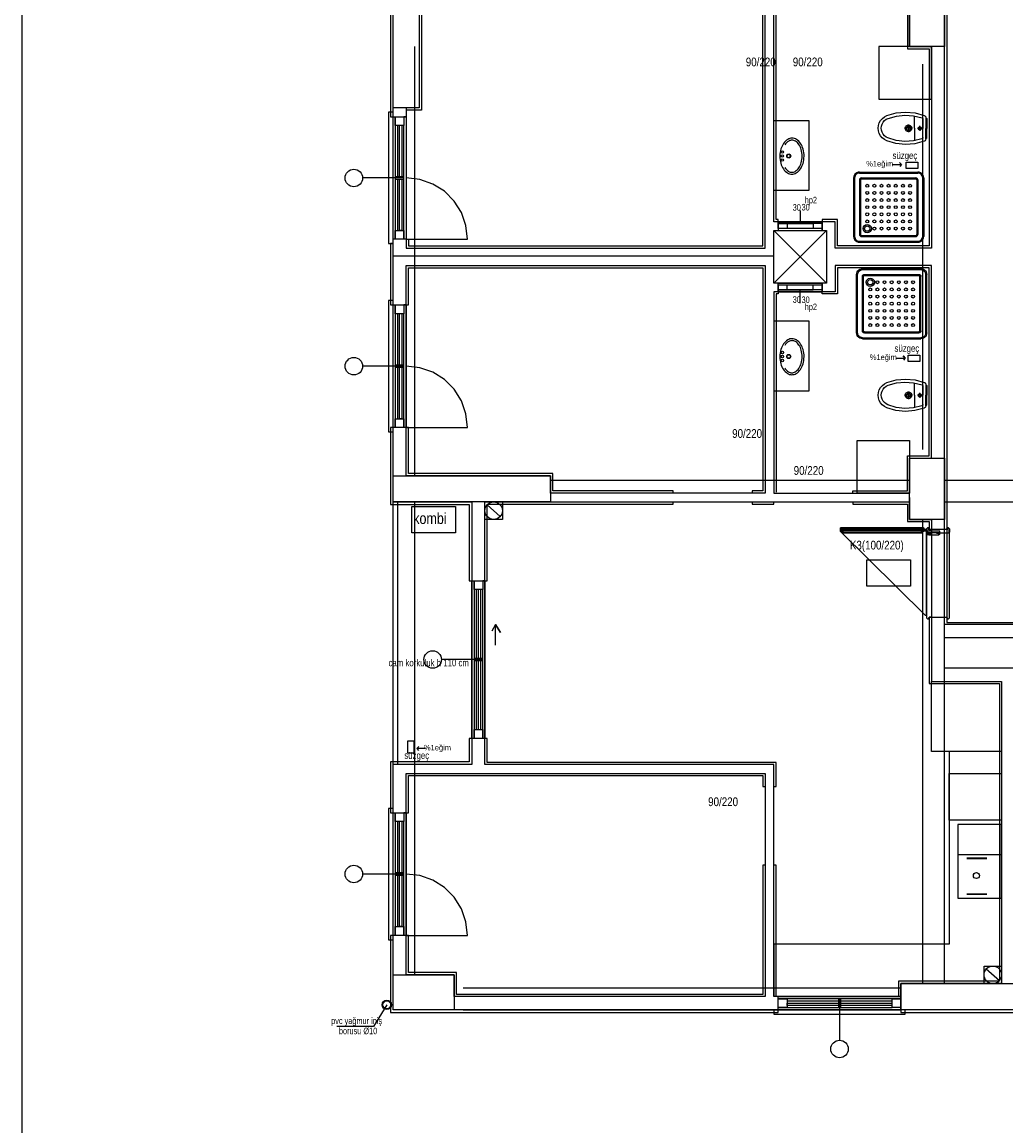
# Model space of a CAD drawing. Header units: centimetres. Extents: x 0 to 14570, y -30 to 2970.
# Tile 3 of 32: x 1150 to 1712, y 600 to 1231. Entities that reach past the tile are written whole.
import ezdxf

# ---------------------------------------------------------------- set-up
doc = ezdxf.new("R2010")
doc.units = ezdxf.units.CM
doc.layers.add('ASN-CERCEVE', color=7, linetype='CONTINUOUS')
doc.layers.add('ASN-MIMARI', color=8, linetype='CONTINUOUS')
doc.styles.get("Standard").update_dxf_attribs({"font": 'arial.ttf', "width": 0.8})

msp = doc.modelspace()

# ---------------------------------------------------------------- linework, layer by layer
at = {"layer": 'ASN-CERCEVE'}
msp.add_line((1150, 0), (1150, 2970), dxfattribs=at)
at = {"layer": 'ASN-MIMARI'}
for p, q in [((1659.65, 1170.01), (1659.69, 1177.07)), ((1664.43, 1175.23), (1664.4, 1169.99)), ((1666.18, 1175.93), (1666.15, 1169.98)), ((1666.18, 1175.73), (1666.33, 1175.73)), ((1666.68, 1175.37), (1666.65, 1169.97)), ((1658.41, 1170.02), (1653.84, 1170.04)), ((1656.15, 1170.03), (1656.14, 1167.81)), ((1656.15, 1170.03), (1656.16, 1172.25)), ((1659.65, 1170.01), (1659.62, 1162.95)), ((1663.87, 1169.99), (1661.32, 1170)), ((1662.65, 1170), (1662.66, 1171.4)), ((1662.65, 1170), (1662.65, 1168.59)), ((1664.38, 1164.74), (1664.4, 1169.99)), ((1666.12, 1164.03), (1666.15, 1169.98)), ((1666.63, 1164.57), (1666.65, 1169.97)), ((1666.12, 1164.23), (1666.27, 1164.23)), ((1624.86, 1141.66), (1624.86, 1108.3)), ((1625.41, 1141.66), (1625.41, 1108.3)), ((1628.19, 1145), (1661.55, 1145)), ((1628.19, 1144.44), (1661.55, 1144.44)), ((1629.3, 1141.66), (1660.44, 1141.66)), ((1629.3, 1141.11), (1660.44, 1141.11)), ((1664.33, 1141.66), (1664.33, 1108.3)), ((1664.89, 1141.66), (1664.89, 1108.3)), ((1628.19, 1140.55), (1628.19, 1109.42)), ((1628.75, 1140.55), (1628.75, 1109.42)), ((1661, 1140.55), (1661, 1109.42)), ((1661.55, 1140.55), (1661.55, 1109.42)), ((1594.35, 1123.12), (1594.35, 1115.61)), ((1628.19, 1105.52), (1661.55, 1105.52)), ((1628.19, 1104.97), (1661.55, 1104.97)), ((1629.3, 1108.86), (1660.44, 1108.86)), ((1629.3, 1108.3), (1660.44, 1108.3)), ((1626.59, 1053.19), (1626.59, 1086.55)), ((1627.15, 1053.19), (1627.15, 1086.55)), ((1629.93, 1089.88), (1663.29, 1089.88)), ((1629.93, 1089.33), (1663.29, 1089.33)), ((1629.93, 1054.3), (1629.93, 1085.44)), ((1630.48, 1054.3), (1630.48, 1085.44)), ((1631.04, 1086.55), (1662.18, 1086.55)), ((1631.04, 1085.99), (1662.18, 1085.99)), ((1662.73, 1054.3), (1662.73, 1085.44)), ((1663.29, 1054.3), (1663.29, 1085.44)), ((1666.07, 1053.19), (1666.07, 1086.55)), ((1666.62, 1053.19), (1666.62, 1086.55)), ((1594.35, 1070.21), (1594.35, 1077.72)), ((1631.04, 1053.74), (1662.18, 1053.74)), ((1631.04, 1053.19), (1662.18, 1053.19)), ((1629.93, 1050.41), (1663.29, 1050.41)), ((1629.93, 1049.85), (1663.29, 1049.85)), ((1659.65, 1017.58), (1659.69, 1024.64)), ((1664.43, 1022.8), (1664.4, 1017.56)), ((1666.18, 1023.5), (1666.15, 1017.55)), ((1666.18, 1023.3), (1666.33, 1023.3)), ((1666.68, 1022.95), (1666.65, 1017.55)), ((1658.41, 1017.59), (1653.84, 1017.61)), ((1656.15, 1017.6), (1656.14, 1015.38)), ((1656.15, 1017.6), (1656.16, 1019.82)), ((1659.65, 1017.58), (1659.62, 1010.52)), ((1663.87, 1017.56), (1661.32, 1017.57)), ((1662.65, 1017.57), (1662.66, 1018.97)), ((1662.65, 1017.57), (1662.65, 1016.16)), ((1664.38, 1012.31), (1664.4, 1017.56)), ((1666.12, 1011.6), (1666.15, 1017.55)), ((1666.63, 1012.15), (1666.65, 1017.55)), ((1666.12, 1011.8), (1666.27, 1011.8)), ((1618.3, 939.78), (1618.35, 939.78)), ((1663.58, 940.43), (1618.7, 940.43)), ((1663.98, 939.78), (1663.93, 939.78)), ((1665.24, 940.78), (1664.93, 940.78)), ((1665.27, 940.22), (1664.93, 940.22)), ((1666.58, 940.53), (1664.98, 940.53)), ((1665.78, 939.73), (1665.78, 941.33)), ((1666.31, 940.81), (1666.58, 940.81)), ((1666.31, 940.25), (1666.58, 940.25)), ((1667.08, 941.88), (1666.58, 941.38)), ((1666.58, 941.38), (1666.58, 890.4)), ((1666.58, 892.4), (1666.58, 939.38)), ((1667.58, 941.88), (1667.08, 941.88)), ((1668.08, 941.38), (1667.58, 941.88)), ((1668.08, 940.89), (1668.08, 941.38)), ((1678.08, 940.89), (1668.08, 940.89)), ((1678.58, 941.88), (1678.08, 941.38)), ((1678.08, 941.38), (1678.08, 940.89)), ((1679.08, 941.88), (1678.58, 941.88)), ((1679.58, 941.38), (1679.08, 941.88)), ((1679.58, 890.4), (1679.58, 941.38)), ((1666.58, 890.4), (1667.08, 889.9)), ((1667.08, 889.9), (1667.58, 889.9)), ((1667.58, 889.9), (1668.08, 890.4)), ((1668.08, 890.89), (1678.08, 890.89)), ((1668.08, 890.4), (1668.08, 890.89)), ((1678.08, 890.89), (1678.08, 890.4)), ((1678.08, 890.4), (1678.58, 889.9)), ((1678.58, 889.9), (1679.08, 889.9)), ((1679.08, 889.9), (1679.58, 890.4)), ((1684.35, 755.4), (1709.35, 755.4)), ((1700.96, 753.18), (1689.58, 753.18)), ((1700.96, 752.88), (1689.58, 752.88)), ((1689.58, 732.93), (1700.96, 732.93)), ((1689.58, 732.63), (1700.96, 732.63)), ((1358.29, 669.51), (1350.64, 657.1)), ((1350.64, 657.1), (1329.7, 657.1))]:
    msp.add_line(p, q, dxfattribs=at)
for points in [[(2066.85, 666.66), (1361.85, 666.66), (1361.85, 1424.16), (1379.85, 1424.16), (1379.85, 1659.16), (1361.85, 1659.16), (1361.85, 2399.16), (2066.85, 2399.16), (2066.85, 666.66)], [(1613.36, 1659.16), (1676.85, 1659.16), (1676.85, 2184.16), (1751.85, 2184.16), (1751.85, 886.66), (1676.85, 886.66), (1676.85, 1411.66), (1676.85, 1524.16), (1387.35, 1524.16), (1387.35, 1659.16), (1613.36, 1659.16)], [(1599.85, 1524.16), (1599.85, 1525.41), (1678.1, 1525.41), (1678.1, 1411.66), (1678.1, 887.91), (1750.6, 887.91), (1750.6, 2182.91), (1678.1, 2182.91), (1678.1, 1657.91), (1388.6, 1657.91), (1388.6, 1599.16), (1387.35, 1599.16)], [(1406.85, 1289.16), (1405.35, 1289.16), (1405.35, 1248.16), (1378.35, 1248.16), (1378.35, 1273.16), (1360.35, 1273.16), (1360.35, 1176.66), (1361.85, 1176.66)], [(1376.85, 1271.66), (1376.85, 1181.66), (1361.85, 1181.66), (1361.85, 1271.66), (1376.85, 1271.66)], [(1656.85, 1216.66), (1656.85, 1256.66), (1676.85, 1256.66), (1676.85, 1216.66), (1656.85, 1216.66)], [(1574.35, 1236.66), (1376.85, 1236.66), (1376.85, 1181.66), (1369.35, 1181.66), (1369.35, 1101.66), (1574.35, 1101.66), (1574.35, 1236.66)], [(1369.35, 1106.66), (1370.6, 1106.66), (1370.6, 1102.91), (1573.1, 1102.91), (1573.1, 1235.41), (1569.65, 1235.41), (1569.65, 1236.66)], [(1669.35, 1101.66), (1614.35, 1101.66), (1614.35, 1116.66), (1579.35, 1116.66), (1579.35, 1236.66), (1656.85, 1236.66), (1656.85, 1216.66), (1669.35, 1216.66), (1669.35, 1101.66)], [(1581.85, 1114.16), (1581.85, 1117.91), (1580.6, 1117.91), (1580.6, 1236.24)], [(1623.79, 1236.66), (1623.79, 1235.41), (1655.6, 1235.41), (1655.6, 1215.41), (1668.1, 1215.41), (1668.1, 1102.91), (1615.6, 1102.91), (1615.6, 1117.91), (1606.85, 1117.91), (1606.85, 1114.14)], [(1567.65, 1235.41), (1378.1, 1235.41), (1378.1, 1215.41), (1378.1, 1215.41), (1378.1, 1180.41), (1369.35, 1180.41)], [(1361.85, 971.66), (1361.85, 1216.66)], [(1374.35, 971.66), (1374.35, 1216.66)], [(1669.35, 1216.66), (1639.35, 1216.66), (1639.35, 1186.66), (1669.35, 1186.66), (1669.35, 1216.66)], [(1664.35, 986.66), (1664.35, 1206.66)], [(1676.85, 986.66), (1676.85, 1206.66)], [(1361.85, 1176.66), (1361.85, 1179.16), (1359.35, 1179.16), (1359.35, 1104.16), (1361.85, 1104.16), (1361.85, 1106.66)], [(1643.89, 1177.32), (1649.13, 1178.79), (1654.55, 1179.29), (1659.97, 1178.8), (1665.21, 1177.34)], [(1369.35, 1176.66), (1369.35, 1106.66), (1361.85, 1106.66), (1361.85, 1176.66), (1369.35, 1176.66), (1368.1, 1176.66), (1368.1, 1171.66), (1363.1, 1171.66), (1363.1, 1176.66), (1363.1, 1106.66), (1363.1, 1111.66), (1368.1, 1111.66), (1368.1, 1106.66), (1368.1, 1171.66), (1366.85, 1171.66), (1366.85, 1142.29)], [(1579.35, 1174.5), (1599.35, 1174.5), (1599.35, 1134.5), (1579.35, 1134.5)], [(1638.9, 1170.12), (1639.07, 1171.66), (1639.53, 1173.13), (1640.28, 1174.49), (1641.29, 1175.67), (1642.51, 1176.62), (1643.89, 1177.32)], [(1640.65, 1170.11), (1640.78, 1171.3), (1641.14, 1172.44), (1641.72, 1173.49), (1642.5, 1174.41), (1643.44, 1175.15), (1644.52, 1175.68)], [(1644.52, 1175.68), (1649.28, 1177.03), (1654.2, 1177.53), (1659.13, 1177.17), (1663.93, 1175.94)], [(1663.93, 1175.94), (1664.07, 1175.88), (1664.19, 1175.78), (1664.29, 1175.67), (1664.37, 1175.53), (1664.41, 1175.39), (1664.43, 1175.23)], [(1665.21, 1177.34), (1665.49, 1177.2), (1665.72, 1177.01), (1665.92, 1176.78), (1666.07, 1176.52), (1666.15, 1176.23), (1666.18, 1175.93)], [(1666.33, 1175.73), (1666.41, 1175.72), (1666.48, 1175.69), (1666.55, 1175.65), (1666.61, 1175.59), (1666.65, 1175.53), (1666.67, 1175.45), (1666.68, 1175.37)], [(1365.6, 1142.29), (1365.6, 1171.66), (1364.35, 1171.66), (1364.35, 1142.29)], [(1643.82, 1162.86), (1642.44, 1163.57), (1641.23, 1164.54), (1640.24, 1165.73), (1639.5, 1167.09), (1639.05, 1168.57), (1638.9, 1170.12)], [(1644.46, 1164.49), (1643.39, 1165.04), (1642.46, 1165.79), (1641.69, 1166.71), (1641.12, 1167.77), (1640.77, 1168.91), (1640.65, 1170.11)], [(1654.28, 1170.04), (1654.32, 1170.43), (1654.44, 1170.8), (1654.64, 1171.14), (1654.91, 1171.43), (1655.22, 1171.66), (1655.58, 1171.81), (1655.97, 1171.89), (1656.36, 1171.89), (1656.74, 1171.81), (1657.1, 1171.65), (1657.41, 1171.42), (1657.68, 1171.12), (1657.87, 1170.78), (1657.99, 1170.41), (1658.03, 1170.02)], [(1658.03, 1170.02), (1657.99, 1169.63), (1657.86, 1169.26), (1657.66, 1168.92), (1657.4, 1168.63), (1657.08, 1168.4), (1656.72, 1168.24), (1656.34, 1168.16), (1655.95, 1168.16), (1655.56, 1168.25), (1655.21, 1168.41), (1654.89, 1168.64), (1654.63, 1168.93), (1654.44, 1169.27), (1654.32, 1169.65), (1654.28, 1170.04)], [(1655, 1170.03), (1655.03, 1170.27), (1655.1, 1170.5), (1655.23, 1170.71), (1655.39, 1170.89), (1655.58, 1171.03), (1655.8, 1171.12), (1656.04, 1171.17), (1656.28, 1171.17), (1656.51, 1171.12), (1656.73, 1171.02), (1656.93, 1170.88), (1657.09, 1170.7), (1657.21, 1170.49), (1657.28, 1170.26), (1657.3, 1170.02)], [(1657.3, 1170.02), (1657.28, 1169.78), (1657.2, 1169.55), (1657.08, 1169.35), (1656.92, 1169.17), (1656.72, 1169.03), (1656.5, 1168.93), (1656.27, 1168.88), (1656.03, 1168.88), (1655.79, 1168.94), (1655.57, 1169.04), (1655.38, 1169.18), (1655.22, 1169.36), (1655.1, 1169.57), (1655.03, 1169.79), (1655, 1170.03)], [(1661.78, 1170), (1661.8, 1170.18), (1661.86, 1170.35), (1661.95, 1170.51), (1662.07, 1170.65), (1662.22, 1170.76), (1662.39, 1170.83), (1662.57, 1170.87), (1662.75, 1170.86), (1662.93, 1170.83), (1663.09, 1170.75), (1663.24, 1170.64), (1663.36, 1170.51), (1663.45, 1170.35), (1663.51, 1170.17), (1663.53, 1169.99)], [(1663.53, 1169.99), (1663.51, 1169.81), (1663.45, 1169.64), (1663.36, 1169.48), (1663.24, 1169.34), (1663.09, 1169.24), (1662.92, 1169.16), (1662.74, 1169.12), (1662.56, 1169.13), (1662.38, 1169.16), (1662.21, 1169.24), (1662.06, 1169.35), (1661.94, 1169.48), (1661.85, 1169.64), (1661.8, 1169.82), (1661.78, 1170)], [(1584.85, 1161.39), (1584.39, 1160.65), (1583.98, 1159.86), (1583.64, 1159.06), (1583.37, 1158.22)], [(1587.26, 1163.68), (1586.57, 1163.21), (1585.94, 1162.66), (1585.36, 1162.06), (1584.85, 1161.39)], [(1587.83, 1162.75), (1587.18, 1162.3), (1586.58, 1161.77), (1586.06, 1161.18), (1585.6, 1160.53)], [(1589.75, 1164.37), (1589.1, 1164.33), (1588.46, 1164.2), (1587.84, 1163.98), (1587.26, 1163.68)], [(1589.74, 1163.27), (1589.24, 1163.24), (1588.75, 1163.14), (1588.28, 1162.98), (1587.83, 1162.75)], [(1591.64, 1162.72), (1591.2, 1162.96), (1590.73, 1163.13), (1590.24, 1163.24), (1589.74, 1163.27)], [(1592.22, 1163.65), (1591.64, 1163.95), (1591.03, 1164.18), (1590.4, 1164.32), (1589.75, 1164.37)], [(1593.68, 1160.72), (1593.26, 1161.3), (1592.77, 1161.83), (1592.23, 1162.31), (1591.64, 1162.72)], [(1594.6, 1161.32), (1594.1, 1162), (1593.53, 1162.61), (1592.9, 1163.16), (1592.22, 1163.65)], [(1594.98, 1157.85), (1594.74, 1158.6), (1594.45, 1159.34), (1594.09, 1160.04), (1593.68, 1160.72)], [(1596.04, 1158.13), (1595.77, 1158.97), (1595.44, 1159.79), (1595.05, 1160.57), (1594.6, 1161.32)], [(1665.14, 1162.63), (1659.88, 1161.22), (1654.46, 1160.79), (1649.04, 1161.34), (1643.82, 1162.86)], [(1663.87, 1164.03), (1659.06, 1162.86), (1654.12, 1162.54), (1649.21, 1163.09), (1644.46, 1164.49)], [(1664.38, 1164.74), (1664.36, 1164.59), (1664.31, 1164.44), (1664.23, 1164.31), (1664.13, 1164.19), (1664.01, 1164.1), (1663.87, 1164.03)], [(1666.12, 1164.03), (1666.09, 1163.73), (1666, 1163.44), (1665.85, 1163.17), (1665.65, 1162.94), (1665.41, 1162.76), (1665.14, 1162.63)], [(1666.63, 1164.57), (1666.62, 1164.5), (1666.59, 1164.42), (1666.55, 1164.36), (1666.49, 1164.3), (1666.43, 1164.26), (1666.35, 1164.23), (1666.27, 1164.23)], [(1583.37, 1158.22), (1583.12, 1157.22), (1582.94, 1156.2), (1582.83, 1155.17), (1582.79, 1154.14)], [(1582.79, 1154.14), (1582.81, 1153.1), (1582.91, 1152.07), (1583.08, 1151.05), (1583.31, 1150.04)], [(1594.93, 1150.26), (1595.16, 1151.19), (1595.33, 1152.13), (1595.43, 1153.09), (1595.47, 1154.05)], [(1595.47, 1154.05), (1595.45, 1155.01), (1595.36, 1155.96), (1595.2, 1156.91), (1594.98, 1157.85)], [(1595.98, 1149.96), (1596.23, 1150.96), (1596.41, 1151.98), (1596.52, 1153.01), (1596.57, 1154.04)], [(1596.57, 1154.04), (1596.54, 1155.07), (1596.44, 1156.1), (1596.27, 1157.13), (1596.04, 1158.13)], [(1583.31, 1150.04), (1583.58, 1149.21), (1583.91, 1148.39), (1584.3, 1147.61), (1584.75, 1146.85)], [(1585.51, 1147.7), (1585.96, 1147.05), (1586.48, 1146.45), (1587.07, 1145.92), (1587.71, 1145.46)], [(1591.52, 1145.43), (1592.11, 1145.84), (1592.66, 1146.31), (1593.16, 1146.83), (1593.59, 1147.4)], [(1593.59, 1147.4), (1594.01, 1148.07), (1594.37, 1148.78), (1594.68, 1149.5), (1594.93, 1150.26)], [(1594.5, 1146.79), (1594.96, 1147.53), (1595.37, 1148.31), (1595.71, 1149.12), (1595.98, 1149.96)], [(1647.35, 1149.33), (1652.22, 1149.33), (1651.09, 1150.53), (1652.22, 1149.33), (1651.25, 1148.16)], [(1654.82, 1150.68), (1661.53, 1150.68), (1661.53, 1146.99), (1654.82, 1146.99), (1654.82, 1150.68)], [(1368.1, 1141.66), (1344.48, 1141.66)], [(1368.1, 1142.29), (1363.1, 1142.29), (1363.1, 1141.04), (1368.1, 1141.04), (1368.1, 1142.29)], [(1364.35, 1141.04), (1364.35, 1111.66)], [(1366.85, 1141.04), (1366.85, 1111.66), (1365.6, 1111.66), (1365.6, 1141.04)], [(1404.35, 1106.66), (1403.48, 1114.45), (1400.89, 1121.85), (1396.72, 1128.49), (1391.18, 1134.03), (1384.54, 1138.2), (1377.14, 1140.79), (1369.35, 1141.66)], [(1584.75, 1146.85), (1585.25, 1146.18), (1585.82, 1145.57), (1586.45, 1145.01), (1587.13, 1144.53)], [(1587.13, 1144.53), (1587.71, 1144.22), (1588.32, 1144), (1588.95, 1143.86), (1589.6, 1143.81)], [(1587.71, 1145.46), (1588.15, 1145.22), (1588.62, 1145.05), (1589.11, 1144.94), (1589.61, 1144.9)], [(1589.6, 1143.81), (1590.25, 1143.85), (1590.89, 1143.98), (1591.51, 1144.2), (1592.09, 1144.5)], [(1589.61, 1144.9), (1590.11, 1144.93), (1590.6, 1145.03), (1591.07, 1145.2), (1591.52, 1145.43)], [(1592.09, 1144.5), (1592.78, 1144.97), (1593.41, 1145.51), (1593.99, 1146.12), (1594.5, 1146.79)], [(1628.19, 1145), (1627.45, 1144.92), (1626.75, 1144.67), (1626.11, 1144.27), (1625.58, 1143.74), (1625.19, 1143.11), (1624.94, 1142.41), (1624.86, 1141.66)], [(1628.19, 1144.44), (1627.57, 1144.37), (1626.99, 1144.17), (1626.46, 1143.84), (1626.02, 1143.4), (1625.69, 1142.87), (1625.48, 1142.28), (1625.41, 1141.66)], [(1629.3, 1141.66), (1629.06, 1141.64), (1628.82, 1141.55), (1628.61, 1141.42), (1628.44, 1141.25), (1628.3, 1141.04), (1628.22, 1140.8), (1628.19, 1140.55)], [(1629.3, 1141.11), (1629.18, 1141.09), (1629.06, 1141.05), (1628.96, 1140.99), (1628.87, 1140.9), (1628.8, 1140.79), (1628.76, 1140.68), (1628.75, 1140.55)], [(1661.55, 1140.55), (1661.52, 1140.8), (1661.44, 1141.04), (1661.31, 1141.25), (1661.13, 1141.42), (1660.92, 1141.55), (1660.69, 1141.64), (1660.44, 1141.66)], [(1661, 1140.55), (1660.98, 1140.68), (1660.94, 1140.79), (1660.88, 1140.9), (1660.79, 1140.99), (1660.68, 1141.05), (1660.56, 1141.09), (1660.44, 1141.11)], [(1664.89, 1141.66), (1664.81, 1142.41), (1664.56, 1143.11), (1664.16, 1143.74), (1663.63, 1144.27), (1663, 1144.67), (1662.3, 1144.92), (1661.55, 1145)], [(1664.33, 1141.66), (1664.26, 1142.28), (1664.06, 1142.87), (1663.73, 1143.4), (1663.29, 1143.84), (1662.76, 1144.17), (1662.17, 1144.37), (1661.55, 1144.44)], [(1606.85, 1116.66), (1606.85, 1116.66), (1606.85, 1111.66), (1606.85, 1112.86), (1581.85, 1112.86), (1581.86, 1116.66), (1606.85, 1116.66)], [(1581.85, 1111.66), (1606.85, 1111.66), (1606.85, 1116.64), (1581.85, 1116.66), (1581.85, 1111.66)], [(1579.35, 1111.66), (1609.35, 1111.66), (1609.35, 1081.66), (1579.35, 1081.66), (1579.35, 1111.66), (1609.35, 1081.66), (1579.35, 1081.66), (1609.35, 1111.66)], [(1581.85, 1115.64), (1581.86, 1115.64)], [(1601.85, 1115.64), (1581.85, 1115.59)], [(1581.85, 1115.59), (1586.85, 1115.59), (1586.85, 1112.86)], [(1586.85, 1115.64), (1601.85, 1115.64)], [(1606.85, 1115.64), (1601.85, 1115.64), (1601.85, 1112.86)], [(1628.19, 1109.42), (1628.22, 1109.17), (1628.3, 1108.93), (1628.44, 1108.72), (1628.61, 1108.55), (1628.82, 1108.41), (1629.06, 1108.33), (1629.3, 1108.3)], [(1628.75, 1109.42), (1628.76, 1109.29), (1628.8, 1109.18), (1628.87, 1109.07), (1628.96, 1108.98), (1629.06, 1108.92), (1629.18, 1108.87), (1629.3, 1108.86)], [(1660.44, 1108.86), (1660.56, 1108.87), (1660.68, 1108.92), (1660.79, 1108.98), (1660.88, 1109.07), (1660.94, 1109.18), (1660.98, 1109.29), (1661, 1109.42)], [(1660.44, 1108.3), (1660.69, 1108.33), (1660.92, 1108.41), (1661.13, 1108.55), (1661.31, 1108.72), (1661.44, 1108.93), (1661.52, 1109.17), (1661.55, 1109.42)], [(1361.85, 1104.16), (1360.35, 1104.16), (1360.35, 1069.16), (1361.85, 1069.16)], [(1369.35, 1106.66), (1404.35, 1106.66)], [(1624.86, 1108.3), (1624.94, 1107.56), (1625.19, 1106.86), (1625.58, 1106.22), (1626.11, 1105.7), (1626.75, 1105.3), (1627.45, 1105.05), (1628.19, 1104.97)], [(1625.41, 1108.3), (1625.48, 1107.69), (1625.69, 1107.1), (1626.02, 1106.57), (1626.46, 1106.13), (1626.99, 1105.8), (1627.57, 1105.59), (1628.19, 1105.52)], [(1661.55, 1104.97), (1662.3, 1105.05), (1663, 1105.3), (1663.63, 1105.7), (1664.16, 1106.22), (1664.56, 1106.86), (1664.81, 1107.56), (1664.89, 1108.3)], [(1661.55, 1105.52), (1662.17, 1105.59), (1662.76, 1105.8), (1663.29, 1106.13), (1663.73, 1106.57), (1664.06, 1107.1), (1664.26, 1107.69), (1664.33, 1108.3)], [(1579.35, 1097.02), (1361.85, 1097.02)], [(1574.35, 1091.66), (1574.35, 961.66), (1451.85, 961.66), (1451.85, 971.66), (1369.35, 971.66), (1369.35, 1091.66), (1421.85, 1091.66), (1421.85, 1091.66), (1574.35, 1091.66)], [(1669.35, 1091.66), (1614.35, 1091.66), (1614.35, 1076.66), (1579.35, 1076.66), (1579.35, 961.66), (1656.85, 961.66), (1656.85, 981.66), (1669.35, 981.66), (1669.35, 1091.66)], [(1369.35, 1069.16), (1370.6, 1069.16), (1370.6, 1090.41), (1421.85, 1090.41), (1573.1, 1090.41), (1573.1, 962.91), (1566.85, 962.91), (1566.85, 961.66)], [(1624.35, 961.66), (1624.36, 962.91), (1655.6, 962.91), (1655.6, 982.91), (1668.1, 982.91), (1668.1, 1090.41), (1615.6, 1090.41), (1615.6, 1075.41), (1606.85, 1075.41), (1606.85, 1076.69)], [(1626.59, 1086.55), (1626.68, 1087.29), (1626.92, 1087.99), (1627.32, 1088.63), (1627.85, 1089.16), (1628.48, 1089.55), (1629.19, 1089.8), (1629.93, 1089.88)], [(1627.15, 1086.55), (1627.22, 1087.17), (1627.42, 1087.75), (1627.76, 1088.28), (1628.2, 1088.72), (1628.72, 1089.05), (1629.31, 1089.26), (1629.93, 1089.33)], [(1629.93, 1085.44), (1629.96, 1085.68), (1630.04, 1085.92), (1630.17, 1086.13), (1630.35, 1086.3), (1630.56, 1086.44), (1630.79, 1086.52), (1631.04, 1086.55)], [(1630.48, 1085.44), (1630.5, 1085.56), (1630.54, 1085.68), (1630.61, 1085.78), (1630.69, 1085.87), (1630.8, 1085.94), (1630.92, 1085.98), (1631.04, 1085.99)], [(1662.18, 1086.55), (1662.42, 1086.52), (1662.66, 1086.44), (1662.87, 1086.3), (1663.05, 1086.13), (1663.18, 1085.92), (1663.26, 1085.68), (1663.29, 1085.44)], [(1662.18, 1085.99), (1662.3, 1085.98), (1662.42, 1085.94), (1662.52, 1085.87), (1662.61, 1085.78), (1662.68, 1085.68), (1662.72, 1085.56), (1662.73, 1085.44)], [(1663.29, 1089.88), (1664.03, 1089.8), (1664.74, 1089.55), (1665.37, 1089.16), (1665.9, 1088.63), (1666.29, 1087.99), (1666.54, 1087.29), (1666.62, 1086.55)], [(1663.29, 1089.33), (1663.91, 1089.26), (1664.49, 1089.05), (1665.02, 1088.72), (1665.46, 1088.28), (1665.79, 1087.75), (1666, 1087.17), (1666.07, 1086.55)], [(1606.85, 1076.66), (1606.85, 1076.66), (1606.85, 1081.66), (1606.85, 1080.47), (1581.85, 1080.47), (1581.86, 1076.66), (1606.85, 1076.66)], [(1581.85, 1081.66), (1606.85, 1081.66), (1606.85, 1076.69), (1581.85, 1076.66), (1581.85, 1081.66)], [(1581.85, 1077.74), (1586.85, 1077.74), (1586.85, 1080.47)], [(1606.85, 1077.69), (1601.85, 1077.69), (1601.85, 1080.47)], [(1361.85, 1069.16), (1361.85, 1071.66), (1359.35, 1071.66), (1359.35, 996.66), (1361.85, 996.66), (1361.85, 999.16)], [(1581.86, 1076.66), (1581.86, 1075.41), (1580.6, 1075.41), (1580.6, 962.32)], [(1601.85, 1077.69), (1581.85, 1077.74)], [(1581.85, 1077.69), (1581.86, 1077.69)], [(1586.85, 1077.69), (1601.85, 1077.69)], [(1369.35, 1069.16), (1369.35, 999.16), (1361.85, 999.16), (1361.85, 1069.16), (1369.35, 1069.16), (1368.1, 1069.16), (1368.1, 1064.16), (1363.1, 1064.16), (1363.1, 1069.16), (1363.1, 999.16), (1363.1, 1004.16), (1368.1, 1004.16), (1368.1, 999.16), (1368.1, 1064.16), (1366.85, 1064.16), (1366.85, 1034.79)], [(1365.6, 1034.79), (1365.6, 1064.16), (1364.35, 1064.16), (1364.35, 1034.79)], [(1579.35, 1060.01), (1599.35, 1060.01), (1599.35, 1020.01), (1579.35, 1020.01)], [(1629.93, 1049.85), (1629.19, 1049.93), (1628.48, 1050.18), (1627.85, 1050.58), (1627.32, 1051.11), (1626.92, 1051.74), (1626.68, 1052.44), (1626.59, 1053.19)], [(1629.93, 1050.41), (1629.31, 1050.48), (1628.72, 1050.68), (1628.2, 1051.01), (1627.76, 1051.45), (1627.42, 1051.98), (1627.22, 1052.57), (1627.15, 1053.19)], [(1631.04, 1053.19), (1630.79, 1053.22), (1630.56, 1053.3), (1630.35, 1053.43), (1630.17, 1053.61), (1630.04, 1053.82), (1629.96, 1054.05), (1629.93, 1054.3)], [(1631.04, 1053.74), (1630.92, 1053.76), (1630.8, 1053.8), (1630.69, 1053.86), (1630.61, 1053.95), (1630.54, 1054.06), (1630.5, 1054.18), (1630.48, 1054.3)], [(1662.73, 1054.3), (1662.72, 1054.18), (1662.68, 1054.06), (1662.61, 1053.95), (1662.52, 1053.86), (1662.42, 1053.8), (1662.3, 1053.76), (1662.18, 1053.74)], [(1663.29, 1054.3), (1663.26, 1054.05), (1663.18, 1053.82), (1663.05, 1053.61), (1662.87, 1053.43), (1662.66, 1053.3), (1662.42, 1053.22), (1662.18, 1053.19)], [(1666.62, 1053.19), (1666.54, 1052.44), (1666.29, 1051.74), (1665.9, 1051.11), (1665.37, 1050.58), (1664.74, 1050.18), (1664.03, 1049.93), (1663.29, 1049.85)], [(1666.07, 1053.19), (1666, 1052.57), (1665.79, 1051.98), (1665.46, 1051.45), (1665.02, 1051.01), (1664.49, 1050.68), (1663.91, 1050.48), (1663.29, 1050.41)], [(1584.85, 1046.9), (1584.39, 1046.16), (1583.98, 1045.37), (1583.64, 1044.57), (1583.37, 1043.73)], [(1587.26, 1049.19), (1586.57, 1048.72), (1585.94, 1048.17), (1585.36, 1047.57), (1584.85, 1046.9)], [(1587.83, 1048.26), (1587.18, 1047.81), (1586.58, 1047.28), (1586.06, 1046.69), (1585.6, 1046.04)], [(1589.75, 1049.88), (1589.1, 1049.84), (1588.46, 1049.71), (1587.84, 1049.49), (1587.26, 1049.19)], [(1589.74, 1048.78), (1589.24, 1048.75), (1588.75, 1048.65), (1588.28, 1048.49), (1587.83, 1048.26)], [(1591.64, 1048.23), (1591.2, 1048.47), (1590.73, 1048.64), (1590.24, 1048.75), (1589.74, 1048.78)], [(1592.22, 1049.16), (1591.64, 1049.46), (1591.03, 1049.69), (1590.4, 1049.83), (1589.75, 1049.88)], [(1593.68, 1046.23), (1593.26, 1046.81), (1592.77, 1047.34), (1592.23, 1047.82), (1591.64, 1048.23)], [(1594.6, 1046.83), (1594.1, 1047.51), (1593.53, 1048.12), (1592.9, 1048.67), (1592.22, 1049.16)], [(1596.04, 1043.64), (1595.77, 1044.48), (1595.44, 1045.3), (1595.05, 1046.08), (1594.6, 1046.83)], [(1583.37, 1043.73), (1583.12, 1042.73), (1582.94, 1041.71), (1582.83, 1040.68), (1582.79, 1039.65)], [(1594.98, 1043.36), (1594.74, 1044.11), (1594.45, 1044.85), (1594.09, 1045.55), (1593.68, 1046.23)], [(1595.47, 1039.56), (1595.45, 1040.52), (1595.36, 1041.47), (1595.2, 1042.42), (1594.98, 1043.36)], [(1596.57, 1039.55), (1596.54, 1040.59), (1596.44, 1041.61), (1596.27, 1042.64), (1596.04, 1043.64)], [(1655.96, 1040.56), (1662.66, 1040.56), (1662.66, 1036.87), (1655.96, 1036.87), (1655.96, 1040.56)], [(1368.1, 1034.16), (1344.48, 1034.16)], [(1368.1, 1034.79), (1363.1, 1034.79), (1363.1, 1033.54), (1368.1, 1033.54), (1368.1, 1034.79)], [(1404.35, 999.16), (1403.48, 1006.95), (1400.89, 1014.35), (1396.72, 1020.99), (1391.18, 1026.53), (1384.54, 1030.7), (1377.14, 1033.29), (1369.35, 1034.16)], [(1582.79, 1039.65), (1582.81, 1038.61), (1582.91, 1037.58), (1583.08, 1036.56), (1583.31, 1035.55)], [(1583.31, 1035.55), (1583.58, 1034.72), (1583.91, 1033.9), (1584.3, 1033.12), (1584.75, 1032.36)], [(1593.59, 1032.91), (1594.01, 1033.58), (1594.37, 1034.29), (1594.68, 1035.01), (1594.93, 1035.77)], [(1594.5, 1032.3), (1594.96, 1033.04), (1595.37, 1033.82), (1595.71, 1034.63), (1595.98, 1035.47)], [(1594.93, 1035.77), (1595.16, 1036.7), (1595.33, 1037.64), (1595.43, 1038.6), (1595.47, 1039.56)], [(1595.98, 1035.47), (1596.23, 1036.47), (1596.41, 1037.49), (1596.52, 1038.52), (1596.57, 1039.55)], [(1649.41, 1038.82), (1654.28, 1038.82), (1653.15, 1040.01), (1654.28, 1038.82), (1653.31, 1037.65)], [(1364.35, 1033.54), (1364.35, 1004.16)], [(1366.85, 1033.54), (1366.85, 1004.16), (1365.6, 1004.16), (1365.6, 1033.54)], [(1584.75, 1032.36), (1585.25, 1031.69), (1585.82, 1031.08), (1586.45, 1030.52), (1587.13, 1030.04)], [(1585.51, 1033.21), (1585.96, 1032.56), (1586.48, 1031.96), (1587.07, 1031.43), (1587.71, 1030.97)], [(1587.13, 1030.04), (1587.71, 1029.73), (1588.32, 1029.51), (1588.95, 1029.37), (1589.6, 1029.32)], [(1587.71, 1030.97), (1588.15, 1030.73), (1588.62, 1030.56), (1589.11, 1030.45), (1589.61, 1030.41)], [(1589.6, 1029.32), (1590.25, 1029.36), (1590.89, 1029.49), (1591.51, 1029.71), (1592.09, 1030.01)], [(1589.61, 1030.41), (1590.11, 1030.44), (1590.6, 1030.54), (1591.07, 1030.71), (1591.52, 1030.94)], [(1591.52, 1030.94), (1592.11, 1031.35), (1592.66, 1031.82), (1593.16, 1032.34), (1593.59, 1032.91)], [(1592.09, 1030.01), (1592.78, 1030.48), (1593.41, 1031.02), (1593.99, 1031.63), (1594.5, 1032.3)], [(1638.9, 1017.69), (1639.07, 1019.23), (1639.53, 1020.7), (1640.28, 1022.06), (1641.29, 1023.24), (1642.51, 1024.19), (1643.89, 1024.89)], [(1640.65, 1017.68), (1640.78, 1018.87), (1641.14, 1020.01), (1641.72, 1021.06), (1642.5, 1021.98), (1643.44, 1022.72), (1644.52, 1023.25)], [(1643.89, 1024.89), (1649.13, 1026.36), (1654.55, 1026.86), (1659.97, 1026.37), (1665.21, 1024.91)], [(1644.52, 1023.25), (1649.28, 1024.6), (1654.2, 1025.1), (1659.13, 1024.74), (1663.93, 1023.51)], [(1663.93, 1023.51), (1664.07, 1023.45), (1664.19, 1023.36), (1664.29, 1023.24), (1664.37, 1023.1), (1664.41, 1022.96), (1664.43, 1022.8)], [(1665.21, 1024.91), (1665.49, 1024.77), (1665.72, 1024.59), (1665.92, 1024.35), (1666.07, 1024.09), (1666.15, 1023.8), (1666.18, 1023.5)], [(1666.33, 1023.3), (1666.41, 1023.29), (1666.48, 1023.26), (1666.55, 1023.22), (1666.61, 1023.16), (1666.65, 1023.1), (1666.67, 1023.02), (1666.68, 1022.95)], [(1643.82, 1010.43), (1642.44, 1011.14), (1641.23, 1012.11), (1640.24, 1013.3), (1639.5, 1014.66), (1639.05, 1016.14), (1638.9, 1017.69)], [(1644.46, 1012.06), (1643.39, 1012.61), (1642.46, 1013.36), (1641.69, 1014.28), (1641.12, 1015.34), (1640.77, 1016.48), (1640.65, 1017.68)], [(1654.28, 1017.61), (1654.32, 1018), (1654.44, 1018.37), (1654.64, 1018.71), (1654.91, 1019), (1655.22, 1019.23), (1655.58, 1019.38), (1655.97, 1019.46), (1656.36, 1019.46), (1656.74, 1019.38), (1657.1, 1019.22), (1657.41, 1018.99), (1657.68, 1018.69), (1657.87, 1018.35), (1657.99, 1017.98), (1658.03, 1017.59)], [(1658.03, 1017.59), (1657.99, 1017.2), (1657.86, 1016.83), (1657.66, 1016.49), (1657.4, 1016.2), (1657.08, 1015.97), (1656.72, 1015.81), (1656.34, 1015.73), (1655.95, 1015.73), (1655.56, 1015.82), (1655.21, 1015.98), (1654.89, 1016.21), (1654.63, 1016.5), (1654.44, 1016.84), (1654.32, 1017.22), (1654.28, 1017.61)], [(1655, 1017.6), (1655.03, 1017.84), (1655.1, 1018.07), (1655.23, 1018.28), (1655.39, 1018.46), (1655.58, 1018.6), (1655.8, 1018.69), (1656.04, 1018.74), (1656.28, 1018.74), (1656.51, 1018.69), (1656.73, 1018.59), (1656.93, 1018.45), (1657.09, 1018.27), (1657.21, 1018.06), (1657.28, 1017.83), (1657.3, 1017.59)], [(1657.3, 1017.59), (1657.28, 1017.35), (1657.2, 1017.13), (1657.08, 1016.92), (1656.92, 1016.74), (1656.72, 1016.6), (1656.5, 1016.5), (1656.27, 1016.45), (1656.03, 1016.46), (1655.79, 1016.51), (1655.57, 1016.61), (1655.38, 1016.75), (1655.22, 1016.93), (1655.1, 1017.14), (1655.03, 1017.37), (1655, 1017.6)], [(1661.78, 1017.57), (1661.8, 1017.75), (1661.86, 1017.93), (1661.95, 1018.08), (1662.07, 1018.22), (1662.22, 1018.33), (1662.39, 1018.4), (1662.57, 1018.44), (1662.75, 1018.44), (1662.93, 1018.4), (1663.09, 1018.32), (1663.24, 1018.21), (1663.36, 1018.08), (1663.45, 1017.92), (1663.51, 1017.74), (1663.53, 1017.56)], [(1663.53, 1017.56), (1663.51, 1017.38), (1663.45, 1017.21), (1663.36, 1017.05), (1663.24, 1016.91), (1663.09, 1016.81), (1662.92, 1016.73), (1662.74, 1016.69), (1662.56, 1016.7), (1662.38, 1016.73), (1662.21, 1016.81), (1662.06, 1016.92), (1661.94, 1017.05), (1661.85, 1017.21), (1661.8, 1017.39), (1661.78, 1017.57)], [(1665.14, 1010.2), (1659.88, 1008.79), (1654.46, 1008.36), (1649.04, 1008.91), (1643.82, 1010.43)], [(1663.87, 1011.6), (1659.06, 1010.43), (1654.12, 1010.11), (1649.21, 1010.66), (1644.46, 1012.06)], [(1664.38, 1012.31), (1664.36, 1012.16), (1664.31, 1012.01), (1664.23, 1011.88), (1664.13, 1011.76), (1664.01, 1011.67), (1663.87, 1011.6)], [(1666.12, 1011.6), (1666.09, 1011.3), (1666, 1011.01), (1665.85, 1010.74), (1665.65, 1010.52), (1665.41, 1010.33), (1665.14, 1010.2)], [(1666.63, 1012.15), (1666.62, 1012.07), (1666.59, 1011.99), (1666.55, 1011.93), (1666.49, 1011.87), (1666.43, 1011.83), (1666.35, 1011.81), (1666.27, 1011.8)], [(1361.85, 999.16), (1360.35, 999.16), (1360.35, 955.16), (1405.35, 955.16), (1405.35, 911.66), (1406.85, 911.66)], [(1521.87, 961.66), (1521.87, 962.91), (1453.1, 962.91), (1453.1, 972.91), (1370.6, 972.91), (1370.6, 999.16), (1369.35, 999.16)], [(1369.35, 999.16), (1404.35, 999.16)], [(1626.85, 991.66), (1656.85, 991.66), (1656.85, 961.66), (1626.85, 961.66), (1626.85, 991.66)], [(1656.85, 946.66), (1656.85, 981.66), (1676.85, 981.66), (1676.85, 946.66), (1656.85, 946.66)], [(1361.85, 971.66), (1451.85, 971.66), (1451.85, 956.66), (1361.85, 956.66), (1361.85, 971.66)], [(1451.85, 969.16), (1656.85, 969.16)], [(1676.85, 969.16), (1751.85, 969.16)], [(1709.35, 681.66), (1651.85, 681.66), (1651.85, 674.16), (1579.35, 674.16), (1579.35, 806.66), (1414.35, 806.66), (1414.35, 956.66), (1656.85, 956.66), (1656.85, 959.16), (1656.85, 946.66), (1669.35, 946.66), (1669.35, 854.16), (1709.35, 854.16), (1709.35, 681.66)], [(1406.85, 956.66), (1406.85, 806.66), (1381.85, 806.66), (1381.85, 806.66), (1361.85, 806.66), (1361.85, 956.66), (1406.85, 956.66)], [(1361.85, 686.66), (1361.85, 956.66)], [(1364.35, 956.66), (1364.35, 806.66)], [(1372.49, 954.06), (1397.49, 954.06), (1397.49, 939.06), (1372.49, 939.06), (1372.49, 954.06)], [(1374.35, 686.66), (1374.35, 956.66)], [(1424.35, 956.66), (1424.35, 946.66), (1414.35, 946.66), (1414.35, 956.66), (1424.35, 956.66)], [(1414.35, 911.66), (1415.6, 911.66), (1415.6, 955.41), (1521.87, 955.41), (1521.87, 956.66)], [(1415.6, 954.97), (1423.11, 948.36)], [(1451.85, 956.66), (1656.85, 956.66)], [(1566.87, 956.66), (1566.87, 955.41), (1579.34, 955.41), (1579.34, 956.66)], [(1624.34, 956.66), (1624.34, 955.41), (1655.6, 955.41), (1655.6, 945.41), (1668.1, 945.41), (1668.1, 940.89), (1669.35, 940.89)], [(1676.85, 956.66), (1751.85, 956.66)], [(1664.35, 681.66), (1664.35, 946.66)], [(1676.85, 681.66), (1676.85, 946.66)], [(1617.45, 941.83), (1617.45, 939.88), (1618.3, 939.88), (1618.3, 939.78), (1617.35, 939.78), (1617.35, 941.93), (1664.93, 941.93), (1664.93, 939.78), (1663.98, 939.78), (1663.98, 939.88), (1664.83, 939.88), (1664.83, 941.83), (1617.45, 941.83)], [(1617.35, 939.78), (1665.78, 892.09), (1666.58, 892.09)], [(1617.45, 940.13), (1618.4, 940.13), (1618.4, 941.73), (1617.45, 941.73)], [(1617.6, 940.03), (1618.45, 940.03), (1618.45, 939.03), (1663.83, 939.03), (1663.83, 940.03), (1664.68, 940.03), (1664.68, 939.93), (1663.93, 939.93), (1663.93, 938.93), (1618.35, 938.93), (1618.35, 939.93), (1617.6, 939.93), (1617.6, 940.03)], [(1618.5, 941.78), (1621, 941.78), (1621, 941.58), (1618.7, 941.58), (1618.7, 939.28), (1621, 939.28), (1621, 939.08), (1618.5, 939.08), (1618.5, 941.78)], [(1621.05, 941.78), (1621.05, 941.53), (1618.75, 941.53), (1618.75, 941.18), (1663.53, 941.18), (1663.53, 941.53), (1661.23, 941.53), (1661.23, 941.78), (1621.05, 941.78)], [(1621.05, 939.33), (1618.75, 939.33), (1618.75, 939.68), (1663.53, 939.68), (1663.53, 939.33), (1661.23, 939.33), (1661.23, 939.08), (1621.05, 939.08), (1621.05, 939.33)], [(1663.58, 941.58), (1661.28, 941.58), (1661.28, 941.78), (1663.78, 941.78), (1663.78, 939.08), (1661.28, 939.08), (1661.28, 939.28), (1663.58, 939.28), (1663.58, 941.58)], [(1664.83, 940.13), (1663.88, 940.13), (1663.88, 941.73), (1664.83, 941.73)], [(1668.74, 938.88), (1667.08, 938.88), (1666.58, 939.38), (1666.58, 941.38), (1667.08, 941.88), (1667.58, 941.88), (1668.08, 941.38), (1668.08, 940.69), (1667.88, 940.69), (1667.88, 941.38), (1667.58, 941.68), (1667.08, 941.68), (1666.78, 941.38), (1666.78, 939.38), (1667.08, 939.08), (1668.94, 939.08), (1668.94, 937.88), (1667.8, 937.88), (1667.8, 937.83), (1673.33, 937.83), (1673.63, 938.13), (1673.63, 938.38), (1673.33, 938.68), (1672.49, 938.68), (1672.49, 938.88), (1673.33, 938.88), (1673.83, 938.38), (1673.83, 938.13), (1673.33, 937.63), (1667.8, 937.63), (1667.8, 938.08), (1668.74, 938.08), (1668.74, 938.88)], [(1667.11, 939.89), (1667.11, 939.14), (1674.09, 939.14), (1674.09, 939.89), (1667.11, 939.89)], [(1678.58, 941.68), (1679.08, 941.68), (1678.58, 941.68), (1678.28, 941.38), (1678.28, 940.69), (1678.08, 940.69), (1678.08, 941.38), (1678.58, 941.88), (1679.08, 941.88), (1679.58, 941.38), (1679.58, 939.38), (1679.08, 938.88), (1673.55, 938.88), (1673.55, 939.08), (1679.08, 939.08), (1679.38, 939.38), (1679.38, 941.38), (1679.08, 941.68)], [(1667.74, 938.13), (1667.53, 937.87), (1667.48, 937.66), (1667.48, 938.13), (1667.48, 938.83), (1668.67, 938.83), (1668.67, 938.13), (1667.74, 938.13)], [(1667.78, 938.23), (1667.85, 938.73), (1667.58, 938.73), (1667.58, 938.17), (1667.71, 938.23), (1667.74, 938.23), (1667.78, 938.23)], [(1632.4, 908.59), (1632.4, 923.59), (1657.4, 923.59), (1657.4, 908.59), (1632.4, 908.59)], [(1414.35, 911.66), (1414.35, 821.66), (1406.85, 821.66), (1406.85, 911.66), (1414.35, 911.66), (1413.1, 911.66), (1413.1, 906.66), (1408.1, 906.66), (1408.1, 911.66), (1408.1, 821.66), (1408.1, 826.66), (1413.1, 826.66), (1413.1, 821.66), (1413.1, 906.66), (1411.85, 906.66), (1411.85, 867.29)], [(1410.6, 867.29), (1410.6, 906.66), (1409.35, 906.66), (1409.35, 867.29)], [(1669.35, 890.89), (1668.1, 890.89), (1668.1, 852.91), (1708.1, 852.91), (1708.1, 682.91), (1650.6, 682.91), (1650.6, 674.16)], [(1420.43, 874.81), (1420.43, 886.6), (1423.3, 882.13), (1420.43, 886.6), (1418.34, 882.96)], [(1676.85, 861.66), (1676.85, 879.16), (1751.85, 879.16), (1751.85, 861.66), (1676.85, 861.66)], [(1413.1, 866.66), (1389.48, 866.66)], [(1413.1, 867.29), (1408.1, 867.29), (1408.1, 866.04), (1413.1, 866.04), (1413.1, 867.29)], [(1409.35, 866.04), (1409.35, 826.66)], [(1410.6, 826.66), (1410.6, 866.04)], [(1411.85, 866.04), (1411.85, 826.66)], [(1709.35, 814.16), (1669.35, 814.16), (1669.35, 854.16), (1709.35, 854.16)], [(1406.85, 821.66), (1405.35, 821.66), (1405.35, 808.16), (1381.85, 808.16), (1360.35, 808.16), (1360.35, 779.16), (1361.85, 779.16)], [(1370.15, 820), (1370.15, 813.3), (1373.85, 813.3), (1373.85, 820), (1370.15, 820)], [(1579.35, 794.16), (1580.6, 794.16), (1580.6, 807.91), (1415.6, 807.91), (1415.6, 821.66), (1414.35, 821.66)], [(1380.33, 815.88), (1375.46, 815.88), (1376.59, 817.07), (1375.46, 815.88), (1376.43, 814.71)], [(1679.35, 814.16), (1679.35, 704.16), (1579.35, 704.16), (1579.35, 674.16)], [(1574.35, 801.66), (1574.35, 674.16), (1396.85, 674.16), (1396.85, 686.66), (1369.35, 686.66), (1369.35, 801.66), (1369.35, 801.66), (1369.35, 801.66), (1574.35, 801.66)], [(1679.35, 801.67), (1709.35, 801.67), (1709.35, 775.02), (1679.35, 775.02), (1679.35, 801.67)], [(1369.35, 779.16), (1370.6, 779.16), (1370.6, 800.41), (1573.1, 800.41), (1573.1, 794.17), (1574.35, 794.17)], [(1361.85, 779.16), (1361.85, 781.66), (1359.35, 781.66), (1359.35, 706.66), (1361.85, 706.66), (1361.85, 709.16)], [(1369.35, 779.16), (1369.35, 709.16), (1361.85, 709.16), (1361.85, 779.16), (1369.35, 779.16), (1368.1, 779.16), (1368.1, 774.16), (1363.1, 774.16), (1363.1, 779.16), (1363.1, 709.16), (1363.1, 714.16), (1368.1, 714.16), (1368.1, 709.16), (1368.1, 774.16), (1366.85, 774.16), (1366.85, 744.79)], [(1365.6, 744.79), (1365.6, 774.16), (1364.35, 774.16), (1364.35, 744.79)], [(1709.35, 730.4), (1709.35, 772.4), (1684.35, 772.4), (1684.35, 730.4), (1709.35, 730.4)], [(1368.1, 744.16), (1344.48, 744.16)], [(1368.1, 744.79), (1363.1, 744.79), (1363.1, 743.54), (1368.1, 743.54), (1368.1, 744.79)], [(1574.35, 749.17), (1573.1, 749.17), (1573.1, 675.41), (1398.1, 675.41), (1398.1, 687.91), (1370.6, 687.91), (1370.6, 709.16), (1369.35, 709.16)], [(1404.35, 709.16), (1403.48, 716.95), (1400.89, 724.35), (1396.72, 730.99), (1391.18, 736.53), (1384.54, 740.7), (1377.14, 743.29), (1369.35, 744.16)], [(1580.6, 674.16), (1580.6, 749.16), (1579.35, 749.16)], [(1364.35, 743.54), (1364.35, 714.16)], [(1366.85, 743.54), (1366.85, 714.16), (1365.6, 714.16), (1365.6, 743.54)], [(1361.85, 709.16), (1360.35, 709.16), (1360.35, 665.16), (1581.85, 665.16), (1581.85, 666.66)], [(1369.35, 709.16), (1404.35, 709.16)], [(1709.35, 691.66), (1709.35, 681.66), (1699.35, 681.66), (1699.35, 691.66), (1709.35, 691.66)], [(1700.6, 689.97), (1708.11, 683.36)], [(1361.85, 686.66), (1396.85, 686.66), (1396.85, 666.66), (1361.85, 666.66), (1361.85, 686.66)], [(1651.85, 681.66), (1776.85, 681.66), (1776.85, 666.66), (1651.85, 666.66), (1651.85, 681.66)], [(1401.85, 679.16), (1651.85, 679.16)], [(1651.85, 666.66), (1581.85, 666.66), (1581.85, 674.16), (1651.85, 674.16), (1651.85, 666.66), (1651.85, 667.91), (1646.85, 667.91), (1646.85, 672.91), (1651.85, 672.91), (1581.85, 672.91), (1586.85, 672.91), (1586.85, 667.91), (1581.85, 667.91), (1646.85, 667.91), (1646.85, 669.16), (1617.48, 669.16)], [(1616.23, 671.66), (1586.85, 671.66)], [(1616.23, 669.16), (1586.85, 669.16), (1586.85, 670.41), (1616.23, 670.41)], [(1617.48, 667.91), (1617.48, 672.91), (1616.23, 672.91), (1616.23, 667.91), (1617.48, 667.91)], [(1616.85, 672.91), (1616.85, 649.29)], [(1617.48, 670.41), (1646.85, 670.41), (1646.85, 671.66), (1617.48, 671.66)], [(1401.85, 666.66), (1651.85, 666.66)], [(1581.85, 666.66), (1579.35, 666.66), (1579.35, 664.16), (1654.35, 664.16), (1654.35, 666.66), (1651.85, 666.66)], [(1651.85, 666.66), (1651.85, 665.16), (1776.85, 665.16), (1776.85, 666.66)]]:
    msp.add_lwpolyline(points, dxfattribs=at)
for centre, radius in [((1584.17, 1154.22), 0.713), ((1584.19, 1156.46), 0.713), ((1587.8, 1154.21), 1.15), ((1587.8, 1154.21), 0.969), ((1584.16, 1151.91), 0.713), ((1339.48, 1141.66), 5), ((1632.64, 1137.22), 0.834), ((1636.72, 1137.21), 0.834), ((1640.8, 1137.21), 0.834), ((1644.87, 1137.21), 0.834), ((1648.95, 1137.21), 0.834), ((1653.03, 1137.21), 0.834), ((1657.1, 1137.21), 0.834), ((1632.64, 1133.13), 0.834), ((1632.64, 1129.06), 0.834), ((1636.72, 1133.13), 0.834), ((1636.72, 1129.05), 0.834), ((1640.8, 1133.13), 0.834), ((1640.8, 1129.05), 0.834), ((1644.87, 1133.13), 0.834), ((1644.87, 1129.05), 0.834), ((1648.95, 1133.13), 0.834), ((1648.95, 1129.05), 0.834), ((1653.03, 1133.13), 0.834), ((1653.03, 1129.05), 0.834), ((1657.1, 1133.13), 0.834), ((1657.1, 1129.05), 0.834), ((1632.64, 1124.98), 0.834), ((1636.72, 1124.98), 0.834), ((1640.8, 1124.98), 0.834), ((1644.87, 1124.98), 0.834), ((1648.95, 1124.98), 0.834), ((1653.03, 1124.98), 0.834), ((1657.1, 1124.98), 0.834), ((1632.64, 1120.91), 0.834), ((1632.64, 1116.83), 0.834), ((1636.72, 1120.9), 0.834), ((1636.72, 1116.83), 0.834), ((1640.8, 1120.9), 0.834), ((1640.8, 1116.83), 0.834), ((1644.87, 1120.9), 0.834), ((1644.87, 1116.83), 0.834), ((1648.95, 1120.9), 0.834), ((1648.95, 1116.83), 0.834), ((1653.03, 1120.9), 0.834), ((1653.03, 1116.83), 0.834), ((1657.1, 1120.9), 0.834), ((1657.1, 1116.83), 0.834), ((1632.64, 1112.75), 2.36), ((1632.64, 1112.75), 1.53), ((1636.72, 1112.75), 0.834), ((1640.8, 1112.75), 0.834), ((1644.87, 1112.75), 0.834), ((1648.95, 1112.75), 0.834), ((1653.03, 1112.75), 0.834), ((1657.1, 1112.75), 0.834), ((1634.38, 1082.1), 2.36), ((1634.38, 1082.1), 1.53), ((1634.38, 1078.02), 0.834), ((1638.45, 1082.1), 0.834), ((1638.45, 1078.02), 0.834), ((1642.53, 1082.1), 0.834), ((1642.53, 1078.02), 0.834), ((1646.61, 1082.1), 0.834), ((1646.61, 1078.02), 0.834), ((1650.69, 1082.1), 0.834), ((1650.69, 1078.02), 0.834), ((1654.76, 1082.1), 0.834), ((1654.76, 1078.02), 0.834), ((1658.84, 1082.1), 0.834), ((1658.84, 1078.02), 0.834), ((1634.38, 1073.95), 0.834), ((1638.45, 1073.95), 0.834), ((1642.53, 1073.95), 0.834), ((1646.61, 1073.95), 0.834), ((1650.69, 1073.95), 0.834), ((1654.76, 1073.95), 0.834), ((1658.84, 1073.95), 0.834), ((1634.38, 1069.87), 0.834), ((1634.38, 1065.8), 0.834), ((1638.45, 1069.87), 0.834), ((1638.45, 1065.8), 0.834), ((1642.53, 1069.87), 0.834), ((1642.53, 1065.8), 0.834), ((1646.61, 1069.87), 0.834), ((1646.61, 1065.8), 0.834), ((1650.69, 1069.87), 0.834), ((1650.69, 1065.8), 0.834), ((1654.76, 1069.87), 0.834), ((1654.76, 1065.8), 0.834), ((1658.84, 1069.87), 0.834), ((1658.84, 1065.8), 0.834), ((1634.38, 1061.72), 0.834), ((1638.45, 1061.72), 0.834), ((1642.53, 1061.72), 0.834), ((1646.61, 1061.72), 0.834), ((1650.69, 1061.72), 0.834), ((1654.76, 1061.72), 0.834), ((1658.84, 1061.72), 0.834), ((1634.38, 1057.64), 0.834), ((1638.45, 1057.65), 0.834), ((1642.53, 1057.65), 0.834), ((1646.61, 1057.65), 0.834), ((1650.69, 1057.65), 0.834), ((1654.76, 1057.65), 0.834), ((1658.84, 1057.65), 0.834), ((1584.17, 1039.73), 0.713), ((1584.19, 1041.97), 0.713), ((1587.8, 1039.72), 1.15), ((1587.8, 1039.72), 0.969), ((1339.48, 1034.16), 5), ((1584.16, 1037.42), 0.713), ((1419.35, 951.66), 5), ((1665.78, 940.53), 0.6), ((1665.78, 940.53), 0.4), ((1384.48, 866.66), 5), ((1339.48, 744.16), 5), ((1695, 743.32), 1.73), ((1704.35, 686.66), 5), ((1358.29, 669.51), 2.7), ((1358.29, 669.51), 2.25), ((1616.85, 644.29), 5)]:
    msp.add_circle(centre, radius, dxfattribs=at)

# ---------------------------------------------------------------- texts
at = {"layer": 'ASN-MIMARI', "width": 0.8}
for s, height, p in [('90/220', 5, (1563.29, 1205.41)), ('90/220', 5, (1590.13, 1205.42)), ('süzgeç', 3.994, (1647.09, 1152.52)), ('%%%1eğim', 3.195, (1632.07, 1148.21)), ('hp2', 3.75, (1596.96, 1127.15)), ('30', 3.75, (1590.08, 1122.97)), ('30', 3.75, (1595.16, 1123.1)), ('30', 3.75, (1590.08, 1070.36)), ('30', 3.75, (1595.16, 1070.23)), ('hp2', 3.75, (1596.96, 1066.18)), ('süzgeç', 3.994, (1648.22, 1042.41)), ('%%%1eğim', 3.195, (1634.13, 1037.7)), ('90/220', 5, (1555.51, 993.25)), ('90/220', 5, (1590.65, 972.14)), ('kombi', 6.39, (1373.38, 944.07)), ('K3(100/220)', 5, (1622.74, 929.51)), ('cam korkuluk h 110 cm', 3.9936, (1359.27, 862.82)), ('süzgeç', 3.994, (1368.31, 809.94)), ('%%%1eğim', 3.195, (1379.51, 814.76)), ('90/220', 5, (1541.8, 782.97)), ('pvc yağmur iniş', 3.75, (1326.5, 658.5)), ('borusu %%c10', 3.75, (1330.93, 652.72))]:
    msp.add_text(s, height=height, dxfattribs=at).set_placement(p)

doc.saveas('drawing.dxf')
